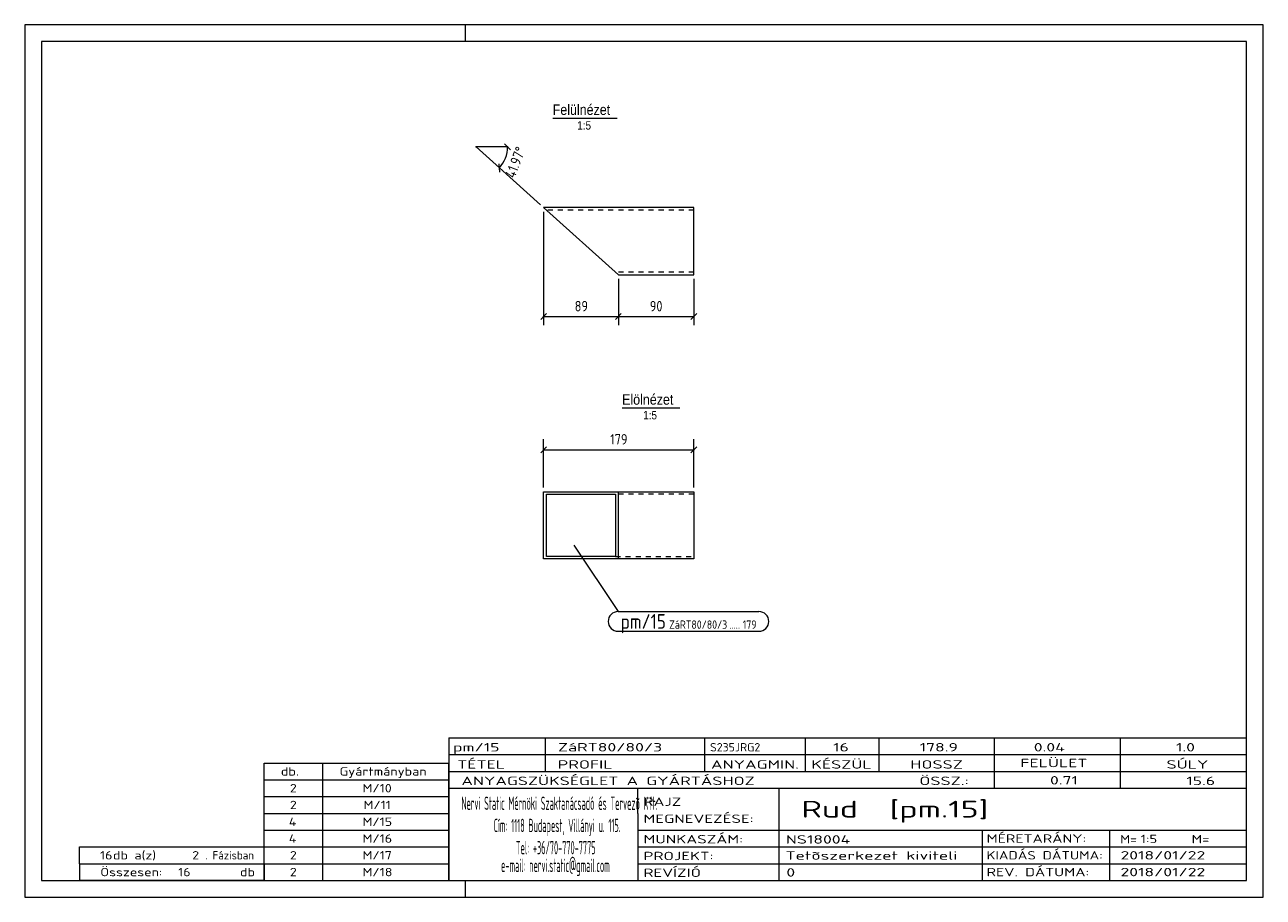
# Model space of a CAD drawing. Header units: millimetres. Extents: x 1 to 296, y 1 to 209.
import ezdxf

# ---------------------------------------------------------------- set-up
doc = ezdxf.new("R2010")
doc.units = ezdxf.units.MM
doc.header["$LTSCALE"] = 0.6
doc.linetypes.add('XKITLINE00', pattern=[0])
doc.linetypes.add('XKITLINE02', pattern=[4, 2, -2])
for name, color, linetype, lineweight in [('DrawingSheet', 5, 'Continuous', 0), ('OtherObjectType', 1, 'Continuous', 0), ('Part', 2, 'Continuous', 0), ('PartMark', 3, 'Continuous', 0), ('Z-DIMENSIONS', 1, 'Continuous', 0)]:
    doc.layers.add(name, color=color, linetype=linetype, lineweight=lineweight)
doc.styles.add('ARIAL', font='ARIAL.TTF')
doc.styles.add('ISOCPEUR', font='ISOCPEUR.TTF')

msp = doc.modelspace()

# ---------------------------------------------------------------- linework, layer by layer
at = {"layer": 'DrawingSheet', "color": 2, "linetype": 'XKITLINE00', "lineweight": 0}
for p, q in [((296, 209), (1, 209)), ((1, 209), (1, 1)), ((106, 205), (106, 209)), ((296, 1), (296, 209)), ((106, 1), (106, 5)), ((1, 1), (296, 1))]:
    msp.add_line(p, q, dxfattribs=at)
at = {"layer": 'DrawingSheet', "color": 3, "linetype": 'XKITLINE00', "lineweight": 0}
for p, q in [((292, 205), (5, 205)), ((5, 205), (5, 5)), ((292, 5), (292, 205)), ((5, 5), (292, 5))]:
    msp.add_line(p, q, dxfattribs=at)
at = {"layer": 'OtherObjectType', "color": 6, "linetype": 'XKITLINE00', "lineweight": 0}
for p, q in [((126.75, 186.75), (142.13, 186.75)), ((143.28, 117.67), (157, 117.67))]:
    msp.add_line(p, q, dxfattribs=at)
at = {"layer": 'OtherObjectType', "color": 7, "linetype": 'XKITLINE00', "lineweight": 0}
for p, q in [((102, 39), (292, 39)), ((102, 39), (102, 35)), ((102, 39), (292, 39)), ((125, 35), (125, 39)), ((163, 35), (163, 39)), ((187, 35), (187, 39)), ((204.5, 35), (204.5, 39)), ((232, 35), (232, 39)), ((262, 35), (262, 39)), ((292, 35), (292, 39)), ((58, 33), (102, 33)), ((58, 29), (58, 33)), ((72, 29), (72, 33)), ((102, 35), (292, 35)), ((102, 35), (102, 5)), ((102, 35), (292, 35)), ((102, 29), (102, 33)), ((125, 31), (125, 35)), ((163, 31), (163, 35)), ((187, 31), (187, 35)), ((204.5, 31), (204.5, 35)), ((232, 31), (232, 35)), ((262, 31), (262, 35)), ((292, 31), (292, 35)), ((102, 31), (292, 31)), ((232, 27), (232, 31)), ((262, 27), (262, 31)), ((292, 27), (292, 31)), ((58, 29), (102, 29)), ((58, 25), (58, 29)), ((72, 25), (72, 29)), ((102, 25), (102, 29)), ((102, 27), (292, 27)), ((147, 21), (147, 27)), ((180.7, 17), (180.7, 27)), ((292, 21), (292, 27)), ((58, 25), (102, 25)), ((58, 21), (58, 25)), ((72, 21), (72, 25)), ((102, 21), (102, 25)), ((58, 21), (102, 21)), ((58, 17), (58, 21)), ((72, 17), (72, 21)), ((102, 17), (102, 21)), ((147, 21), (147, 5)), ((292, 17), (292, 21)), ((58, 17), (102, 17)), ((58, 13), (58, 17)), ((72, 13), (72, 17)), ((102, 13), (102, 17)), ((147, 17), (292, 17)), ((180.7, 5), (180.7, 17)), ((229.16, 13), (229.16, 17)), ((259.5, 5), (259.5, 17)), ((292, 13), (292, 17)), ((14, 9), (14, 13)), ((14, 13), (58, 13)), ((14, 13), (58, 13)), ((58, 9), (58, 13)), ((58, 13), (102, 13)), ((58, 9), (58, 13)), ((72, 9), (72, 13)), ((102, 9), (102, 13)), ((147, 13), (292, 13)), ((229.16, 5), (229.16, 13)), ((292, 9), (292, 13)), ((14, 9), (58, 9)), ((14, 9), (14, 5)), ((14, 9), (58, 9)), ((58, 9), (58, 5)), ((58, 9), (102, 9)), ((58, 5), (58, 9)), ((72, 5), (72, 9)), ((102, 5), (102, 9)), ((147, 9), (292, 9)), ((292, 5), (292, 9)), ((58, 5), (14, 5)), ((58, 5), (102, 5)), ((102, 5), (292, 5)), ((139.5, 5), (292, 5))]:
    msp.add_line(p, q, dxfattribs=at)
at = {"layer": 'Part', "color": 2, "linetype": 'XKITLINE00', "lineweight": 0}
for p, q in [((142.39, 149.42), (124.6, 165.42)), ((160.39, 165.42), (124.6, 165.42)), ((160.39, 149.42), (160.39, 165.42)), ((142.39, 149.42), (160.39, 149.42)), ((124.6, 81.67), (124.6, 97.67)), ((124.6, 97.67), (160.39, 97.67)), ((142.39, 81.67), (142.39, 97.67)), ((160.39, 97.67), (160.39, 81.67)), ((125.26, 82.27), (125.26, 97.07)), ((125.26, 97.07), (141.72, 97.07)), ((141.72, 97.07), (141.72, 82.27)), ((160.39, 81.67), (124.6, 81.67)), ((141.72, 82.27), (125.26, 82.27))]:
    msp.add_line(p, q, dxfattribs=at)
at = {"layer": 'Part', "color": 7, "linetype": 'XKITLINE02', "lineweight": 0}
for p, q in [((160.39, 164.82), (125.26, 164.82)), ((160.39, 150.02), (141.72, 150.02)), ((160.39, 97.07), (141.72, 97.07)), ((141.72, 82.27), (160.39, 82.27))]:
    msp.add_line(p, q, dxfattribs=at)
at = {"layer": 'PartMark', "color": 7, "linetype": 'XKITLINE00', "lineweight": 0}
for p, q in [((131.82, 84.93), (142.32, 69.1)), ((142.32, 69.1), (175.89, 69.1)), ((142.32, 64.4), (175.89, 64.4))]:
    msp.add_line(p, q, dxfattribs=at)
for centre, start, end in [((142.32, 66.75), 90, 270), ((175.89, 66.75), 270, 90)]:
    msp.add_arc(centre, 2.35, start, end, dxfattribs=at)
at = {"layer": 'Z-DIMENSIONS', "color": 7, "linetype": 'XKITLINE00', "lineweight": 0}
for p, q in [((116.71, 179.19), (115.29, 180.61)), ((116, 179.9), (108.5, 179.9)), ((114.08, 174.89), (108.5, 179.9)), ((114.13, 173.89), (114.02, 175.88)), ((123.85, 166.09), (114.08, 174.89)), ((124.6, 164.42), (124.6, 137.42)), ((142.39, 148.42), (142.39, 137.42)), ((142.39, 148.42), (142.39, 137.42)), ((160.39, 148.42), (160.39, 137.42)), ((125.3, 140.13), (123.89, 138.72)), ((124.6, 139.42), (142.39, 139.42)), ((143.09, 140.13), (141.68, 138.72)), ((143.09, 140.13), (141.68, 138.72)), ((142.39, 139.42), (160.39, 139.42)), ((161.09, 140.13), (159.68, 138.72)), ((124.6, 98.67), (124.6, 110.17)), ((160.39, 98.67), (160.39, 110.17)), ((125.3, 108.38), (123.89, 106.97)), ((124.6, 107.67), (160.39, 107.67)), ((161.09, 108.38), (159.68, 106.97))]:
    msp.add_line(p, q, dxfattribs=at)
msp.add_arc((108.5, 179.9), 7.5, 318.0299, 360, dxfattribs=at)
at = {"layer": 'Z-DIMENSIONS', "color": 7}
for p in [(108.5, 179.9), (116, 179.9), (114.08, 174.89)]:
    msp.add_point(p, dxfattribs=at)
at = {"layer": 'Z-DIMENSIONS', "color": 3}
for p in [(124.6, 139.42), (142.39, 139.42), (142.39, 139.42), (160.39, 139.42), (124.6, 107.67), (160.39, 107.67)]:
    msp.add_point(p, dxfattribs=at)

# ---------------------------------------------------------------- texts
at = {"layer": 'OtherObjectType', "color": 6, "style": 'ARIAL', "width": 0.85}
for s, height, p in [('Felülnézet', 2.5, (126.75, 187.5)), ('1:5', 2, (132.59, 184)), ('Elölnézet', 2.5, (143.28, 118.42)), ('1:5', 2, (148.29, 114.92))]:
    msp.add_text(s, height=height, dxfattribs=at).set_placement(p)
at = {"layer": 'OtherObjectType', "color": 7, "style": 'ISOCPEUR'}
for s, height, width, p in [('pm/15', 2, 1.525501, (103, 35.76)), ('ZáRT80/80/3', 2, 1.525501, (128, 35.76)), ('S235JRG2', 2, 1.02, (164.22, 35.76)), ('16', 2, 1.525501, (193.55, 35.76)), ('178.9', 2, 1.525501, (214.16, 35.76)), ('0.04', 2, 1.525501, (241.35, 35.76)), ('1.0', 2, 1.525501, (275.22, 35.76)), ('TÉTEL', 2, 1.525501, (104, 31.66)), ('PROFIL', 2, 1.525501, (127.96, 31.66)), ('ANYAGMIN.', 2, 1.525501, (164.47, 31.66)), ('KÉSZÜL', 2, 1.525501, (188.37, 31.66)), ('HOSSZ', 2, 1.525501, (211.96, 31.66)), ('FELÜLET', 2, 1.525501, (238.13, 32)), ('SÚLY', 2, 1.525501, (272.96, 31.66)), ('db.', 2, 1.211571, (62, 30)), ('Gyártmányban', 2, 1.211571, (76, 30)), ('ANYAGSZÜKSÉGLET A GYÁRTÁSHOZ', 2, 1.525501, (105, 27.75)), ('ÖSSZ.:', 2, 1.525501, (214.1, 27.75)), ('0.71', 2, 1.525501, (245.21, 27.88)), ('15.6', 2, 1.525501, (277.68, 27.75)), ('2', 2, 1.211571, (64.14, 26)), ('M/10', 2, 1.211571, (81.43, 26)), ('2', 2, 1.211571, (64.14, 22)), ('M/11', 2, 1.211571, (81.67, 22)), ('Nervi Static Mérnöki\xa0Szaktanácsadó\xa0és\xa0Tervezõ Kft.', 3.1765, 0.403093, (105, 21.82)), ('RAJZ', 2, 1.445, (148.38, 22.78)), ('Rud  [pm.15]', 4, 1.474651, (186, 20)), ('MEGNEVEZÉSE:', 2, 1.445, (148.38, 18.72)), ('4', 2, 1.211571, (63.9, 18)), ('M/15', 2, 1.211571, (81.43, 18)), ('Cím:\xa01118 Budapest, Villányi u. 115.', 3.1765, 0.403093, (112.69, 16.53)), ('4', 2, 1.211571, (63.9, 14)), ('M/16', 2, 1.211571, (81.43, 14)), ('MUNKASZÁM:', 2, 1.445, (148.38, 13.84)), ('NS18004', 2, 1.525501, (182.28, 13.78)), ('MÉRETARÁNY:', 2, 1.36, (230.1, 14)), ('M=', 2, 1.211571, (261.91, 13.84)), ('1:5', 2, 1.275, (266.79, 13.9)), ('M=', 2, 1.275, (278.95, 13.87)), ('16', 2, 1.211571, (18.92, 10)), ('db a(z)', 2, 1.211571, (22, 10)), ('2', 2, 1.211571, (40.86, 10)), ('. Fázisban', 2, 0.935, (44, 10)), ('2', 2, 1.211571, (64.14, 10)), ('M/17', 2, 1.211571, (81.43, 10)), ('Tel:\xa0+36/70-770-7775', 3.1765, 0.403093, (117.97, 11.24)), ('PROJEKT:', 2, 1.445, (148.38, 9.84)), ('Tetõszerkezet kiviteli ', 2, 1.525501, (182.2, 9.94)), ('KIADÁS DÁTUMA:', 2, 1.275, (230.1, 10)), ('2018/01/22', 2, 1.525501, (262, 10)), ('e-mail:\xa0nervi.static@gmail.com', 3.1765, 0.403093, (114.45, 7)), ('Összesen:            db', 2, 1.211571, (19, 6)), ('16', 2, 1.211571, (37.53, 6)), ('2', 2, 1.211571, (64.14, 6)), ('M/18', 2, 1.211571, (81.43, 6)), ('REVÍZIÓ', 2, 1.445, (148.38, 5.84)), ('0', 2, 1.525501, (182.41, 5.92)), ('REV. DÁTUMA:', 2, 1.36, (230.1, 6)), ('2018/01/22', 2, 1.525501, (262, 6))]:
    msp.add_text(s, height=height, dxfattribs=dict(at, width=width)).set_placement(p)
at = {"layer": 'PartMark', "color": 3, "style": 'ISOCPEUR', "width": 0.85}
msp.add_text('pm/15', height=3.5, dxfattribs=at).set_placement((142.92, 65))
at = {"layer": 'PartMark', "color": 4, "style": 'ISOCPEUR', "width": 0.85}
for s, p in [('ZáRT80/80/3', (154.5, 65)), ('.....', (168.85, 65)), ('179', (172.02, 65))]:
    msp.add_text(s, height=2, dxfattribs=at).set_placement(p)
at = {"layer": 'Z-DIMENSIONS', "color": 3, "style": 'ISOCPEUR', "width": 0.85}
msp.add_text('41.97°', height=2.5, rotation=69.0128, dxfattribs=at).set_placement((117.68, 172.24))
for s, p in [('89', (131.99, 140.67)), ('90', (149.88, 140.67)), ('179', (140.45, 108.92))]:
    msp.add_text(s, height=2.5, dxfattribs=at).set_placement(p)

doc.saveas('drawing.dxf')
